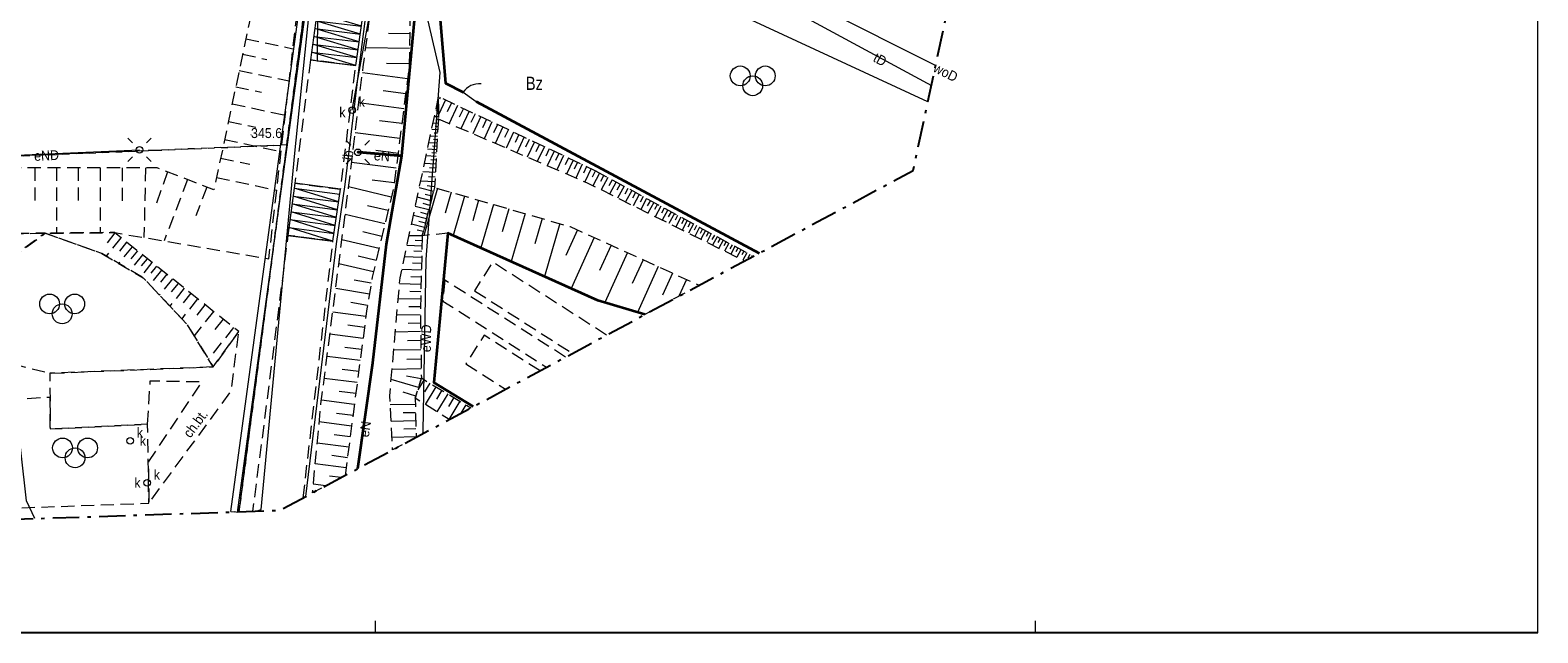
# Model space of a CAD drawing. Header units: metres. Extents: x 6605396 to 6605688, y 5559202 to 5559407.
# Tile 4 of 12: x 6605574 to 6605688, y 5559202 to 5559247. Entities that reach past the tile are written whole.
import ezdxf

# ---------------------------------------------------------------- set-up
doc = ezdxf.new("R2010")
doc.units = ezdxf.units.M
doc.header["$MEASUREMENT"] = 0
for name, pattern in [('1.0_0.5', [1.5, 1, -0.5]), ('212-500', [3.5, 2, -0.625, 0.25, -0.625]), ('219-500', [0]), ('egug-500', [1, 0.5, -0.5]), ('otof_500', [0])]:
    doc.linetypes.add(name, pattern=pattern)
doc.layers.get('0').update_dxf_attribs({"color": 2, "linetype": 'CONTINUOUS', "lineweight": 5})
for name, color, linetype in [('000 Inne (niezydentyfikowane)', 7, 'CONTINUOUS'), ('210-oznaczenie konturu użytku gruntowego', 7, 'CONTINUOUS'), ('218-kontur użytku gruntowego', 7, 'CONTINUOUS'), ('219-działka ewidencyjna', 7, 'CONTINUOUS'), ('chodnik', 7, 'CONTINUOUS'), ('chodnik-Atr17', 7, 'CONTINUOUS'), ('furtka', 7, 'CONTINUOUS'), ('inna budowla', 7, 'CONTINUOUS'), ('inna budowla-Atr17', 7, 'CONTINUOUS'), ('latarnia', 7, 'CONTINUOUS'), ('Obszar opracowania', 7, 'CONTINUOUS'), ('obudowa ochronna przewodu', 7, 'CONTINUOUS'), ('ogrodzenie trwałe', 7, 'CONTINUOUS'), ('pikieta naturalna', 7, 'CONTINUOUS'), ('pikieta naturalna-Atr2', 7, 'CONTINUOUS'), ('plac gier i zabaw', 7, 'CONTINUOUS'), ('przewód elektroenergetyczny podziemny', 7, 'CONTINUOUS'), ('przewód elektroenergetyczny podziemny-Atr1', 7, 'CONTINUOUS'), ('przewód gazowy', 7, 'CONTINUOUS'), ('przewód kanalizacyjny', 7, 'CONTINUOUS'), ('przewód telekomunikacyjny podziemny', 7, 'CONTINUOUS'), ('przewód telekomunikacyjny podziemny-Atr1', 7, 'CONTINUOUS'), ('przewód wodociągowy', 7, 'CONTINUOUS'), ('przewód wodociągowy-Atr1', 7, 'CONTINUOUS'), ('Ramki i opis wydruku', 7, 'CONTINUOUS'), ('schody w ciągu komunikacyjnym', 7, 'CONTINUOUS'), ('skarpa nieumocniona', 7, 'CONTINUOUS'), ('studnia kanalizacyjna', 7, 'CONTINUOUS'), ('studnia kanalizacyjna-Atr17', 7, 'CONTINUOUS'), ('słup przewodów napowietrznych', 7, 'CONTINUOUS'), ('Wstawianie ramki sekcyjnej z opisem', 7, 'CONTINUOUS'), ('właz do komory lub kanału - okrągły', 7, 'CONTINUOUS'), ('właz do komory lub kanału - okrągły-Atr17', 7, 'CONTINUOUS'), ('ściana oporowa (linia)', 7, 'CONTINUOUS')]:
    doc.layers.add(name, color=color, linetype=linetype)
doc.styles.get("Standard").update_dxf_attribs({"font": 'Working1250.shx', "width": 0.75})
doc.linetypes.add('902-500', pattern='A,3.75,0,[1,ksztalty.shx,S=0.5,R=0,X=0,Y=0],3.75', length=7.5)
doc.linetypes.add('otdn_500', pattern='A,5,0,[21,ksztalty.shx,S=0.5,R=0,X=-1,Y=0]', length=5)

# ---------------------------------------------------------------- blocks, each defined once
blk = doc.blocks.new('US15')
at = {"color": 0, "linetype": 'Continuous', "lineweight": 13}
blk.add_circle((0, 0), 0.25, dxfattribs=at)
blk = doc.blocks.new('US22')
at = {"color": 0, "linetype": 'Continuous', "lineweight": 13}
blk.add_circle((0, 0), 0.25, dxfattribs=at)
blk = doc.blocks.new('SM01')
at = {"color": 0, "linetype": 'Continuous', "lineweight": 13}
for p, q in [((-0.53, 0.531), (-0.883, 0.884)), ((0.531, 0.531), (0.884, 0.884)), ((-0.53, -0.53), (-0.883, -0.883)), ((0.531, -0.53), (0.884, -0.883))]:
    blk.add_line(p, q, dxfattribs=at)
blk.add_circle((0, 0), 0.25, dxfattribs=at)
blk = doc.blocks.new('OK04')
at = {"color": 0, "linetype": 'Continuous', "lineweight": 0}
blk.add_arc((1.5, 0.001), 1.5, 120, 180, dxfattribs=at)
blk = doc.blocks.new('PW01')
at = {"linetype": 'Continuous', "lineweight": 13}
h = blk.add_hatch(color=0, dxfattribs=at)
edge = h.paths.add_edge_path()
edge.add_arc((0, 0), 0.045, 0, 360)
blk = doc.blocks.new('BS04')
at = {"color": 0, "linetype": 'Continuous', "lineweight": 13}
for centre in [(-0.95, 0.75), (0.95, 0.75), (0, 0)]:
    blk.add_circle(centre, 0.75, dxfattribs=at)

msp = doc.modelspace()

# ---------------------------------------------------------------- linework, layer by layer
at = {"layer": '000 Inne (niezydentyfikowane)', "color": 7, "linetype": 'Continuous', "lineweight": 13}
for p, q in [((6605602.58, 5559246.97), (6605600.99, 5559246.99)), ((6605602.57, 5559245.85), (6605599.25, 5559245.9)), ((6605602.55, 5559244.7), (6605600.83, 5559244.73)), ((6605602.43, 5559243.56), (6605599, 5559244)), ((6605602.28, 5559242.42), (6605600.57, 5559242.64)), ((6605602.14, 5559241.29), (6605598.73, 5559241.73)), ((6605604.77, 5559241.18), (6605604.56, 5559241.18)), ((6605604.77, 5559241.68), (6605604.67, 5559241.68)), ((6605604.77, 5559241.43), (6605604.69, 5559241.43)), ((6605604.78, 5559241.93), (6605604.75, 5559241.93)), ((6605605.3, 5559241.96), (6605604.76, 5559240.82)), ((6605604.9, 5559242.14), (6605604.84, 5559242.01)), ((6605605.76, 5559241.74), (6605605.43, 5559241.05)), ((6605606.21, 5559241.53), (6605605.57, 5559240.16)), ((6605606.66, 5559241.32), (6605606.34, 5559240.64)), ((6605601.99, 5559240.16), (6605600.29, 5559240.38)), ((6605604.74, 5559240.18), (6605604.35, 5559240.2)), ((6605604.76, 5559240.68), (6605604.46, 5559240.68)), ((6605604.76, 5559240.43), (6605604.58, 5559240.44)), ((6605604.76, 5559240.93), (6605604.64, 5559240.93)), ((6605607.1, 5559241.11), (6605606.47, 5559239.77)), ((6605607.54, 5559240.9), (6605607.23, 5559240.24)), ((6605607.97, 5559240.7), (6605607.36, 5559239.4)), ((6605608.4, 5559240.5), (6605608.09, 5559239.85)), ((6605608.82, 5559240.3), (6605608.22, 5559239.02)), ((6605609.24, 5559240.1), (6605608.94, 5559239.47)), ((6605601.84, 5559239.03), (6605598.46, 5559239.47)), ((6605604.69, 5559239.18), (6605604.14, 5559239.21)), ((6605604.71, 5559239.68), (6605604.25, 5559239.71)), ((6605604.67, 5559238.93), (6605604.38, 5559238.95)), ((6605604.7, 5559239.43), (6605604.45, 5559239.45)), ((6605604.73, 5559239.93), (6605604.51, 5559239.94)), ((6605609.65, 5559239.91), (6605609.06, 5559238.66)), ((6605610.06, 5559239.71), (6605609.77, 5559239.1)), ((6605610.46, 5559239.52), (6605609.89, 5559238.31)), ((6605610.86, 5559239.33), (6605610.58, 5559238.73)), ((6605611.26, 5559239.15), (6605610.7, 5559237.96)), ((6605611.65, 5559238.96), (6605611.37, 5559238.38)), ((6605601.7, 5559237.9), (6605600.01, 5559238.12)), ((6605604.63, 5559238.18), (6605603.93, 5559238.22)), ((6605604.66, 5559238.68), (6605604.04, 5559238.72)), ((6605604.62, 5559237.93), (6605604.25, 5559237.95)), ((6605604.64, 5559238.43), (6605604.31, 5559238.45)), ((6605612.03, 5559238.78), (6605611.48, 5559237.62)), ((6605612.41, 5559238.6), (6605612.14, 5559238.03)), ((6605612.79, 5559238.43), (6605612.25, 5559237.29)), ((6605613.16, 5559238.25), (6605612.9, 5559237.69)), ((6605613.53, 5559238.08), (6605613.01, 5559236.97)), ((6605613.89, 5559237.9), (6605613.64, 5559237.36)), ((6605614.25, 5559237.74), (6605613.74, 5559236.65)), ((6605601.55, 5559236.78), (6605598.18, 5559237.22)), ((6605604.57, 5559237.09), (6605603.7, 5559237.14)), ((6605604.6, 5559237.67), (6605603.82, 5559237.71)), ((6605604.55, 5559236.78), (6605604.09, 5559236.81)), ((6605604.59, 5559237.39), (6605604.18, 5559237.41)), ((6605614.61, 5559237.57), (6605614.36, 5559237.03)), ((6605614.96, 5559237.4), (6605614.46, 5559236.34)), ((6605615.31, 5559237.24), (6605615.06, 5559236.71)), ((6605615.65, 5559237.08), (6605615.17, 5559236.04)), ((6605615.99, 5559236.92), (6605615.75, 5559236.4)), ((6605616.33, 5559236.76), (6605615.85, 5559235.74)), ((6605616.66, 5559236.6), (6605616.4, 5559236.11)), ((6605601.41, 5559235.67), (6605599.73, 5559235.89)), ((6605604.49, 5559235.75), (6605603.42, 5559235.81)), ((6605604.53, 5559236.46), (6605603.57, 5559236.51)), ((6605604.47, 5559235.38), (6605603.91, 5559235.44)), ((6605604.51, 5559236.11), (6605604, 5559236.14)), ((6605616.98, 5559236.42), (6605616.46, 5559235.46)), ((6605617.3, 5559236.25), (6605617.04, 5559235.77)), ((6605617.61, 5559236.08), (6605617.1, 5559235.14)), ((6605617.92, 5559235.91), (6605617.67, 5559235.45)), ((6605618.23, 5559235.75), (6605617.73, 5559234.83)), ((6605618.53, 5559235.58), (6605618.28, 5559235.13)), ((6605601.19, 5559234.6), (6605597.96, 5559235.37)), ((6605604.21, 5559234.31), (6605603.16, 5559234.58)), ((6605604.39, 5559235.02), (6605603.31, 5559235.29)), ((6605604.69, 5559235.27), (6605603.65, 5559231.68)), ((6605604.3, 5559234.66), (6605603.77, 5559234.8)), ((6605605.73, 5559234.97), (6605605.27, 5559233.38)), ((6605606.75, 5559234.67), (6605605.88, 5559231.68)), ((6605607.81, 5559234.36), (6605607.36, 5559232.79)), ((6605618.83, 5559235.42), (6605618.34, 5559234.52)), ((6605619.12, 5559235.26), (6605618.88, 5559234.82)), ((6605619.41, 5559235.1), (6605618.94, 5559234.23)), ((6605619.7, 5559234.95), (6605619.47, 5559234.51)), ((6605619.98, 5559234.79), (6605619.52, 5559233.94)), ((6605620.27, 5559234.64), (6605620.04, 5559234.22)), ((6605620.54, 5559234.49), (6605620.09, 5559233.65)), ((6605620.82, 5559234.34), (6605620.59, 5559233.93)), ((6605600.71, 5559232.58), (6605597.7, 5559233.29)), ((6605600.95, 5559233.57), (6605599.39, 5559233.94)), ((6605603.87, 5559232.96), (6605602.87, 5559233.21)), ((6605604.04, 5559233.63), (6605603.01, 5559233.89)), ((6605603.95, 5559233.29), (6605603.44, 5559233.42)), ((6605604.12, 5559233.97), (6605603.6, 5559234.1)), ((6605608.93, 5559234.04), (6605607.97, 5559230.74)), ((6605610.1, 5559233.7), (6605609.6, 5559231.97)), ((6605611.33, 5559233.35), (6605610.28, 5559229.71)), ((6605621.09, 5559234.19), (6605620.64, 5559233.38)), ((6605621.35, 5559234.05), (6605621.14, 5559233.65)), ((6605621.62, 5559233.9), (6605621.19, 5559233.11)), ((6605621.88, 5559233.76), (6605621.67, 5559233.37)), ((6605622.14, 5559233.62), (6605621.72, 5559232.85)), ((6605622.39, 5559233.48), (6605622.18, 5559233.1)), ((6605622.64, 5559233.35), (6605622.23, 5559232.59)), ((6605622.89, 5559233.21), (6605622.69, 5559232.84)), ((6605603.7, 5559232.3), (6605602.72, 5559232.55)), ((6605603.62, 5559231.98), (6605603.14, 5559232.1)), ((6605603.78, 5559232.63), (6605603.29, 5559232.75)), ((6605612.62, 5559232.97), (6605612.07, 5559231.06)), ((6605613.96, 5559232.59), (6605612.8, 5559228.58)), ((6605615.29, 5559232.11), (6605614.41, 5559230.18)), ((6605623.14, 5559233.08), (6605622.74, 5559232.34)), ((6605623.38, 5559232.95), (6605623.18, 5559232.58)), ((6605623.62, 5559232.82), (6605623.23, 5559232.09)), ((6605623.86, 5559232.69), (6605623.66, 5559232.33)), ((6605624.09, 5559232.56), (6605623.71, 5559231.86)), ((6605624.32, 5559232.44), (6605624.13, 5559232.09)), ((6605624.55, 5559232.31), (6605624.18, 5559231.62)), ((6605624.78, 5559232.19), (6605624.59, 5559231.85)), ((6605625, 5559232.07), (6605624.64, 5559231.4)), ((6605600.26, 5559230.69), (6605597.45, 5559231.36)), ((6605600.48, 5559231.62), (6605599.03, 5559231.96)), ((6605603.52, 5559230.89), (6605602.38, 5559230.92)), ((6605603.54, 5559231.65), (6605602.54, 5559231.67)), ((6605603.53, 5559231.28), (6605603, 5559231.3)), ((6605616.57, 5559231.53), (6605614.82, 5559227.68)), ((6605617.84, 5559230.95), (6605616.97, 5559229.03)), ((6605625.22, 5559231.95), (6605625.04, 5559231.62)), ((6605625.44, 5559231.83), (6605625.09, 5559231.17)), ((6605625.67, 5559231.71), (6605625.49, 5559231.38)), ((6605625.89, 5559231.58), (6605625.54, 5559230.95)), ((6605626.11, 5559231.46), (6605625.94, 5559231.15)), ((6605626.34, 5559231.34), (6605626, 5559230.72)), ((6605626.56, 5559231.22), (6605626.39, 5559230.91)), ((6605626.78, 5559231.1), (6605626.45, 5559230.49)), ((6605627.01, 5559230.98), (6605626.85, 5559230.68)), ((6605627.23, 5559230.86), (6605626.91, 5559230.27)), ((6605600.05, 5559229.79), (6605598.69, 5559230.12)), ((6605603.5, 5559230.03), (6605602.2, 5559230.07)), ((6605603.51, 5559230.48), (6605602.9, 5559230.49)), ((6605619.08, 5559230.39), (6605617.37, 5559226.61)), ((6605620.27, 5559229.85), (6605619.45, 5559228.04)), ((6605627.46, 5559230.73), (6605627.3, 5559230.44)), ((6605627.68, 5559230.61), (6605627.37, 5559230.04)), ((6605627.9, 5559230.49), (6605627.75, 5559230.21)), ((6605628.13, 5559230.37), (6605627.82, 5559229.81)), ((6605628.35, 5559230.25), (6605628.2, 5559229.97)), ((6605628.57, 5559230.13), (6605628.535, 5559230.065)), ((6605599.84, 5559228.93), (6605597.22, 5559229.55)), ((6605603.47, 5559229.06), (6605601.99, 5559229.1)), ((6605603.48, 5559229.56), (6605602.79, 5559229.58)), ((6605621.41, 5559229.33), (6605619.84, 5559225.86)), ((6605622.51, 5559228.83), (6605621.75, 5559227.17)), ((6605599.53, 5559227.23), (6605596.98, 5559227.66)), ((6605599.67, 5559228.07), (6605598.38, 5559228.29)), ((6605603.44, 5559227.98), (6605601.82, 5559228.02)), ((6605603.43, 5559227.42), (6605602.6, 5559227.45)), ((6605603.46, 5559228.53), (6605602.67, 5559228.55)), ((6605623.56, 5559228.35), (6605622.988, 5559227.088)), ((6605599.38, 5559226.39), (6605598.13, 5559226.6)), ((6605603.41, 5559226.85), (6605601.72, 5559226.9)), ((6605603.4, 5559226.27), (6605602.53, 5559226.29)), ((6605599.26, 5559225.55), (6605596.75, 5559225.88)), ((6605603.39, 5559225.67), (6605601.61, 5559225.64)), ((6605599.05, 5559223.88), (6605596.53, 5559224.2)), ((6605599.16, 5559224.71), (6605597.9, 5559224.88)), ((6605603.41, 5559224.4), (6605601.5, 5559224.37)), ((6605603.4, 5559225.04), (6605602.48, 5559225.03)), ((6605598.94, 5559223.04), (6605597.68, 5559223.2)), ((6605603.44, 5559223.03), (6605601.38, 5559223)), ((6605603.43, 5559223.73), (6605602.43, 5559223.71)), ((6605598.83, 5559222.21), (6605596.32, 5559222.53)), ((6605603.45, 5559222.31), (6605602.38, 5559222.3)), ((6605598.61, 5559220.54), (6605596.11, 5559220.86)), ((6605598.72, 5559221.37), (6605597.47, 5559221.53)), ((6605603.25, 5559220.16), (6605601.18, 5559220.78)), ((6605603.46, 5559221.58), (6605601.25, 5559221.54)), ((6605603.45, 5559220.83), (6605602.34, 5559221.02)), ((6605603.67, 5559220.77), (6605603.2, 5559220)), ((6605598.5, 5559219.71), (6605597.25, 5559219.87)), ((6605603.06, 5559219.52), (6605602.09, 5559219.81)), ((6605604.12, 5559220.5), (6605603.71, 5559219.83)), ((6605604.57, 5559220.23), (6605603.75, 5559218.88)), ((6605605.02, 5559219.96), (6605604.61, 5559219.28)), ((6605605.47, 5559219.68), (6605604.65, 5559218.32)), ((6605598.39, 5559218.88), (6605595.9, 5559219.2)), ((6605603.02, 5559218.89), (6605601.11, 5559218.85)), ((6605605.93, 5559219.41), (6605605.52, 5559218.72)), ((6605606.39, 5559219.13), (6605605.56, 5559217.75)), ((6605606.85, 5559218.85), (6605606.468, 5559218.222)), ((6605598.18, 5559217.24), (6605595.73, 5559217.56)), ((6605598.29, 5559218.05), (6605597.05, 5559218.21)), ((6605603.04, 5559217.64), (6605601.17, 5559217.6)), ((6605603.03, 5559218.26), (6605602.09, 5559218.24)), ((6605598.07, 5559216.44), (6605596.86, 5559216.59)), ((6605603.07, 5559216.42), (6605601.24, 5559216.38)), ((6605603.06, 5559217.03), (6605602.13, 5559217.01)), ((6605597.97, 5559215.64), (6605595.58, 5559215.95)), ((6605597.87, 5559214.85), (6605596.68, 5559215.01)), ((6605597.77, 5559214.08), (6605595.43, 5559214.38)), ((6605596.227, 5559212.726), (6605595.28, 5559212.85)), ((6605597.384, 5559213.347), (6605596.51, 5559213.46))]:
    msp.add_line(p, q, dxfattribs=at)
at = {"layer": '218-kontur użytku gruntowego', "color": 3, "linetype": 'egug-500', "lineweight": 18, "flags": 128}
for points in [[(6605593.27, 5559238.55), (6605597.78, 5559273.2)], [(6605597.78, 5559273.2), (6605593.27, 5559238.55)], [(6605522.357, 5559235.63), (6605593.27, 5559238.55)], [(6605593.27, 5559238.55), (6605522.357, 5559235.63)], [(6605593.27, 5559238.55), (6605589.65, 5559210.756)], [(6605589.65, 5559210.756), (6605593.27, 5559238.55)]]:
    msp.add_lwpolyline(points, dxfattribs=at)
at = {"layer": '219-działka ewidencyjna', "color": 7, "linetype": '219-500', "lineweight": 18, "flags": 128}
msp.add_lwpolyline([(6605597.78, 5559273.2), (6605589.649, 5559210.756)], dxfattribs=at)
at = {"layer": 'chodnik', "color": 7, "linetype": '1.0_0.5', "lineweight": 18, "flags": 128}
for points in [[(6605595.06, 5559244.99), (6605593.89, 5559235.64), (6605597.35, 5559235.19), (6605598.5, 5559244.56)], [(6605587.69, 5559221.73), (6605575.31, 5559221.25), (6605575.35, 5559217.03), (6605582.72, 5559217.39), (6605582.93, 5559220.68), (6605586.83, 5559220.61), (6605582.79, 5559214.55), (6605582.82, 5559211.4), (6605589.06, 5559219.9), (6605589.63, 5559224.41)]]:
    msp.add_lwpolyline(points, close=True, dxfattribs=at)
for points in [[(6605594.514, 5559211.807), (6605596.77, 5559231.26), (6605593.36, 5559231.69), (6605590.685, 5559210.791)], [(6605605.26, 5559228.29), (6605605.1, 5559226.72), (6605612.946, 5559221.699)], [(6605614.397, 5559222.477), (6605605.26, 5559228.29)]]:
    msp.add_lwpolyline(points, dxfattribs=at)
at = {"layer": 'furtka', "color": 7, "linetype": 'otof_500', "lineweight": 18, "flags": 128}
msp.add_lwpolyline([(6605606.63, 5559242.54), (6605607.62, 5559241.85)], dxfattribs=at)
at = {"layer": 'inna budowla', "color": 7, "linetype": 'Continuous', "lineweight": 18, "flags": 128}
for points in [[(6605597.05, 5559231.05), (6605597.69, 5559235.54), (6605598.76, 5559244.39), (6605599.34, 5559248.91), (6605600.56, 5559257.91), (6605600.87, 5559260.52)], [(6605594.719, 5559211.917), (6605597.05, 5559231.05)]]:
    msp.add_lwpolyline(points, dxfattribs=at)
at = {"layer": 'Obszar opracowania', "color": 7, "linetype": '212-500', "lineweight": 25, "flags": 128}
msp.add_lwpolyline([(6605574.41, 5559385.49), (6605566.82, 5559298.44), (6605521.47, 5559277.55), (6605522.93, 5559208.52), (6605592.75, 5559210.86), (6605640.73, 5559236.61), (6605668.25, 5559364.32)], close=True, dxfattribs=at)
at = {"layer": 'obudowa ochronna przewodu', "color": 1, "linetype": 'Continuous', "lineweight": 35, "flags": 128}
for points in [[(6605602, 5559237.73), (6605598.73, 5559237.99), (6605598.66, 5559237.99), (6605598.73, 5559237.99), (6605602, 5559237.73), (6605603.04, 5559249.06), (6605603.02, 5559250.71), (6605603.62, 5559250.72), (6605602.95, 5559260.03), (6605602.27, 5559268.34), (6605602.17, 5559268.56)], [(6605598.657, 5559214.03), (6605599.79, 5559222.03), (6605600.84, 5559231.04), (6605602, 5559237.73)]]:
    msp.add_lwpolyline(points, dxfattribs=at)
at = {"layer": 'ogrodzenie trwałe', "color": 7, "linetype": '902-500', "lineweight": 35, "flags": 128}
for points in [[(6605609.18, 5559265.18), (6605603.21, 5559268.16), (6605605.3, 5559243.23), (6605606.63, 5559242.54)], [(6605607.62, 5559241.85), (6605629.058, 5559230.346)], [(6605620.392, 5559225.695), (6605616.85, 5559226.77), (6605605.48, 5559231.86), (6605604.42, 5559220.55), (6605607.392, 5559218.718)]]:
    msp.add_lwpolyline(points, dxfattribs=at)
at = {"layer": 'plac gier i zabaw', "color": 7, "linetype": '1.0_0.5', "lineweight": 18, "flags": 128}
for points in [[(6605643.273, 5559248.409), (6605610.06, 5559264.73), (6605609.18, 5559265.18), (6605603.21, 5559268.16), (6605605.3, 5559243.23)], [(6605605.3, 5559243.23), (6605606.63, 5559242.54), (6605607.62, 5559241.85), (6605629.058, 5559230.346)], [(6605617.508, 5559224.147), (6605608.87, 5559229.67), (6605607.5, 5559227.5)], [(6605607.5, 5559227.5), (6605614.919, 5559222.758)], [(6605612.459, 5559221.437), (6605608.22, 5559224.14), (6605606.84, 5559221.96)], [(6605606.84, 5559221.96), (6605609.851, 5559220.038)]]:
    msp.add_lwpolyline(points, dxfattribs=at)
for points in [[(6605565.25, 5559223.84), (6605575.31, 5559221.25), (6605587.69, 5559221.73), (6605585.74, 5559224.92), (6605582.4, 5559228.48), (6605579.26, 5559230.33), (6605574.96, 5559231.86), (6605570.53, 5559228.62), (6605568.78, 5559227.31)], [(6605582.72, 5559217.39), (6605575.35, 5559217.03), (6605575.33, 5559219.42), (6605568.83, 5559219.04), (6605569.1, 5559210.91), (6605582.82, 5559211.4)]]:
    msp.add_lwpolyline(points, close=True, dxfattribs=at)
at = {"layer": 'przewód elektroenergetyczny podziemny', "color": 1, "linetype": 'Continuous', "lineweight": 18, "flags": 128}
for points in [[(6605590.942, 5559210.799), (6605591.33, 5559210.93), (6605593.89, 5559237.92), (6605595.99, 5559258.44), (6605597.99, 5559272.92), (6605599.03, 5559274.03), (6605604.31, 5559284.94), (6605603.62, 5559300.19), (6605602.62, 5559311.72), (6605598.84, 5559323.47), (6605598.12, 5559343.5)], [(6605605.78, 5559314.82), (6605604.34, 5559310.22), (6605602.8, 5559307.79), (6605601.04, 5559306.33), (6605599.45, 5559303.65), (6605598.48, 5559292.34), (6605598.06, 5559280.7), (6605596.65, 5559276.26), (6605597.58, 5559272.15), (6605599.05, 5559269.06), (6605604.88, 5559244.04)], [(6605602, 5559237.73), (6605603.04, 5559249.06), (6605603.02, 5559250.71), (6605603.62, 5559250.72), (6605602.95, 5559260.03), (6605602.27, 5559268.34), (6605602.17, 5559268.56)], [(6605574.187, 5559210.238), (6605573.55, 5559211.58), (6605569.53, 5559247.24)], [(6605604.88, 5559244.04), (6605603.81, 5559229.86), (6605603.59, 5559216.87), (6605603.567, 5559216.665)], [(6605564.63, 5559237.42), (6605582.11, 5559238.18)], [(6605598.657, 5559214.03), (6605599.79, 5559222.03), (6605600.84, 5559231.04), (6605602, 5559237.73)], [(6605598.73, 5559237.99), (6605598.66, 5559237.99), (6605602, 5559237.73)]]:
    msp.add_lwpolyline(points, dxfattribs=at)
at = {"layer": 'przewód gazowy', "color": 52, "linetype": 'Continuous', "lineweight": 18, "flags": 128}
msp.add_lwpolyline([(6605641.85, 5559241.808), (6605607.59, 5559257.71), (6605612, 5559295.51), (6605613.69, 5559307), (6605615.02, 5559312.65), (6605623.63, 5559328.12), (6605630.97, 5559342.28)], dxfattribs=at)
at = {"layer": 'przewód kanalizacyjny', "color": 34, "linetype": 'Continuous', "lineweight": 18, "flags": 128}
msp.add_lwpolyline([(6605598.22, 5559241.19), (6605600.84, 5559255.41), (6605604.69, 5559271.21), (6605611.95, 5559302.08), (6605612.54, 5559313.34), (6605611.71, 5559348.4), (6605636.19, 5559359.14), (6605647.05, 5559355.53), (6605655.79, 5559351.81), (6605659.73, 5559350.24), (6605664.614, 5559347.448)], dxfattribs=at)
at = {"layer": 'przewód telekomunikacyjny podziemny', "color": 30, "linetype": 'Continuous', "lineweight": 18, "flags": 128}
msp.add_lwpolyline([(6605616.84, 5559256.75), (6605642.118, 5559243.05)], dxfattribs=at)
at = {"layer": 'przewód wodociągowy', "color": 5, "linetype": 'Continuous', "lineweight": 18, "flags": 128}
msp.add_lwpolyline([(6605613.76, 5559255.19), (6605633.74, 5559248.94), (6605642.444, 5559244.563)], dxfattribs=at)
at = {"layer": 'Ramki i opis wydruku', "color": 7, "linetype": 'Continuous', "lineweight": 13, "flags": 128}
for points in [[(6605396.17, 5559201.63), (6605688.07, 5559201.63), (6605688.07, 5559406.53), (6605396.17, 5559406.53)], [(6605396.17, 5559201.58), (6605688.07, 5559201.58), (6605688.07, 5559398.58), (6605396.17, 5559398.58)]]:
    msp.add_lwpolyline(points, close=True, dxfattribs=at)
at = {"layer": 'schody w ciągu komunikacyjnym', "color": 7, "linetype": 'Continuous', "lineweight": 18, "flags": 128}
for points in [[(6605595.61, 5559248.88), (6605595.06, 5559244.99), (6605595.06, 5559244.99), (6605598.5, 5559244.56), (6605598.5, 5559244.56), (6605599.07, 5559248.48), (6605599.07, 5559248.48), (6605595.61, 5559248.88), (6605595.57, 5559244.93), (6605598.5, 5559244.57), (6605595.14, 5559245.58), (6605598.59, 5559245.17), (6605595.23, 5559246.18), (6605598.67, 5559245.76), (6605595.31, 5559246.77), (6605598.76, 5559246.35), (6605595.4, 5559247.36), (6605598.85, 5559246.95), (6605595.48, 5559247.96), (6605598.93, 5559247.54), (6605595.56, 5559248.55), (6605599.02, 5559248.14)], [(6605593.89, 5559235.64), (6605593.36, 5559231.69), (6605593.36, 5559231.69), (6605596.77, 5559231.26), (6605596.77, 5559231.26), (6605597.35, 5559235.19), (6605597.35, 5559235.19), (6605593.89, 5559235.64), (6605593.36, 5559231.7), (6605596.77, 5559231.26), (6605593.44, 5559232.3), (6605596.86, 5559231.85), (6605593.52, 5559232.89), (6605596.95, 5559232.45), (6605593.6, 5559233.48), (6605597.03, 5559233.04), (6605593.68, 5559234.08), (6605597.12, 5559233.64), (6605593.76, 5559234.67), (6605597.21, 5559234.23), (6605593.84, 5559235.27), (6605597.3, 5559234.82)]]:
    msp.add_lwpolyline(points, dxfattribs=at)
at = {"layer": 'skarpa nieumocniona', "color": 7, "linetype": '1.0_0.5', "lineweight": 18, "flags": 128}
for points in [[(6605568.29, 5559236.83), (6605568.36, 5559231.79), (6605580.21, 5559231.91), (6605591.91, 5559229.92), (6605595.13, 5559257.97), (6605596.02, 5559268.44), (6605591.81, 5559258.88), (6605591.5, 5559252.85), (6605587.75, 5559235.15), (6605583.44, 5559236.81)], [(6605602.71, 5559256.08), (6605602.55, 5559244.5), (6605601.37, 5559235.35), (6605599.75, 5559228.54), (6605599.34, 5559226.13), (6605597.69, 5559213.51), (6605595.22, 5559212.18), (6605595.86, 5559218.92), (6605597.95, 5559235.29), (6605599.06, 5559244.46), (6605599.63, 5559248.74), (6605600.88, 5559257.73), (6605600.63, 5559260.52), (6605601.66, 5559260.75)], [(6605604.76, 5559240.51), (6605604.47, 5559235.33), (6605603.54, 5559231.67), (6605603.39, 5559225.95), (6605603.47, 5559220.89), (6605603.01, 5559219.35), (6605603.07, 5559216.4), (6605601.29, 5559215.44), (6605601.07, 5559219.53), (6605601.86, 5559228.49), (6605604.78, 5559242.2)], [(6605616.62, 5559236.62), (6605628.61, 5559230.11), (6605627.95, 5559229.75), (6605616.05, 5559235.66), (6605604.76, 5559240.51), (6605604.78, 5559242.2)], [(6605614.74, 5559232.36), (6605624.53, 5559227.92), (6605620.39, 5559225.69), (6605616.85, 5559226.77), (6605605.48, 5559231.86), (6605603.54, 5559231.67), (6605604.47, 5559235.33)], [(6605568.55, 5559228.91), (6605568.78, 5559227.31), (6605570.53, 5559228.62), (6605574.96, 5559231.86), (6605571.64, 5559231.82)], [(6605574.96, 5559231.86), (6605579.26, 5559230.33), (6605582.4, 5559228.48), (6605585.74, 5559224.92), (6605587.69, 5559221.73), (6605589.63, 5559224.41), (6605580.21, 5559231.91)], [(6605607.22, 5559218.63), (6605605.57, 5559217.74), (6605603.01, 5559219.35), (6605603.47, 5559220.89)]]:
    msp.add_lwpolyline(points, close=True, dxfattribs=at)
for points in [[(6605590.17, 5559246.59), (6605593.74, 5559245.84)], [(6605589.92, 5559245.42), (6605591.76, 5559245.03)], [(6605589.67, 5559244.2), (6605593.46, 5559243.4)], [(6605589.4, 5559242.95), (6605591.36, 5559242.54)], [(6605589.13, 5559241.66), (6605593.16, 5559240.81)], [(6605588.85, 5559240.33), (6605590.93, 5559239.89)], [(6605588.56, 5559238.96), (6605592.84, 5559238.05)], [(6605574.18, 5559236.82), (6605574.17, 5559234.34)], [(6605575.83, 5559236.82), (6605575.82, 5559231.87)], [(6605577.47, 5559236.82), (6605577.47, 5559234.35)], [(6605579.12, 5559236.82), (6605579.12, 5559231.9)], [(6605580.81, 5559236.81), (6605580.81, 5559234.31)], [(6605582.57, 5559236.81), (6605582.45, 5559231.53)], [(6605588.26, 5559237.55), (6605590.47, 5559237.08)], [(6605584.24, 5559236.5), (6605583.35, 5559234.02)], [(6605585.76, 5559235.92), (6605583.97, 5559231.27)], [(6605587.95, 5559236.09), (6605592.51, 5559235.12)], [(6605587.21, 5559235.36), (6605586.37, 5559233.18)], [(6605580.7, 5559231.52), (6605579.59, 5559230.13)], [(6605580.24, 5559231.89), (6605579.65, 5559231.14)], [(6605581.13, 5559231.18), (6605580.6, 5559230.51)], [(6605581.55, 5559230.84), (6605580.54, 5559229.58)], [(6605582.33, 5559230.22), (6605581.41, 5559229.07)], [(6605581.95, 5559230.53), (6605581.46, 5559229.92)], [(6605582.69, 5559229.93), (6605582.25, 5559229.38)], [(6605583.05, 5559229.65), (6605582.21, 5559228.59)], [(6605583.78, 5559229.06), (6605582.9, 5559227.95)], [(6605583.41, 5559229.37), (6605582.98, 5559228.84)], [(6605584.18, 5559228.75), (6605583.71, 5559228.16)], [(6605584.6, 5559228.41), (6605583.62, 5559227.18)], [(6605585.5, 5559227.7), (6605584.42, 5559226.33)], [(6605585.04, 5559228.06), (6605584.52, 5559227.42)], [(6605586.51, 5559226.89), (6605585.31, 5559225.38)], [(6605585.99, 5559227.31), (6605585.42, 5559226.59)], [(6605587.07, 5559226.44), (6605586.43, 5559225.64)], [(6605587.72, 5559225.93), (6605586.25, 5559224.09)], [(6605588.44, 5559225.35), (6605587.6, 5559224.3)], [(6605589.24, 5559224.72), (6605587.33, 5559222.32)]]:
    msp.add_lwpolyline(points, dxfattribs=at)
at = {"layer": 'Wstawianie ramki sekcyjnej z opisem', "color": 7, "linetype": 'Continuous', "lineweight": 13, "flags": 128}
for points in [[(6605600, 5559201.58), (6605600, 5559202.5)], [(6605650, 5559201.58), (6605650, 5559202.5)]]:
    msp.add_lwpolyline(points, dxfattribs=at)
at = {"layer": 'ściana oporowa (linia)', "color": 0, "lineweight": 18}
for q in [(6605595.892288, 5559261.153745), (6605589.285, 5559210.744)]:
    msp.add_line((6605589.037288, 5559210.777745), q, dxfattribs=at)
at = {"layer": 'ściana oporowa (linia)', "color": 0, "linetype": 'otdn_500', "lineweight": 18}
for q in [(6605596.387712, 5559261.086255), (6605589.285, 5559210.744)]:
    msp.add_line((6605589.532712, 5559210.710255), q, dxfattribs=at)

# ---------------------------------------------------------------- block references
at = {"layer": 'furtka', "color": 7, "linetype": 'Continuous', "lineweight": 18, "rotation": 325.125}
msp.add_blockref('OK04', (6605606.63, 5559242.54), dxfattribs=at)
at = {"layer": 'latarnia', "color": 7, "linetype": 'Continuous', "lineweight": 18}
for p in [(6605582.11, 5559238.18), (6605598.66, 5559237.99)]:
    msp.add_blockref('SM01', p, dxfattribs=at)
at = {"layer": 'pikieta naturalna', "color": 7, "linetype": 'Continuous', "lineweight": 13}
msp.add_blockref('PW01', (6605590.56, 5559239.31), dxfattribs=at)
at = {"layer": 'plac gier i zabaw', "color": 7, "linetype": 'Continuous', "lineweight": 18}
for p in [(6605628.58, 5559243.03), (6605628.58, 5559243.03), (6605576.25, 5559225.75), (6605577.23, 5559214.84)]:
    msp.add_blockref('BS04', p, dxfattribs=at)
at = {"layer": 'studnia kanalizacyjna', "color": 34, "linetype": 'Continuous', "lineweight": 18}
for p in [(6605598.22, 5559241.19), (6605581.41, 5559216.13), (6605582.69, 5559212.94)]:
    msp.add_blockref('US15', p, dxfattribs=at)
at = {"layer": 'słup przewodów napowietrznych', "color": 7, "linetype": 'Continuous', "lineweight": 18}
msp.add_blockref('US15', (6605582.11, 5559238.18), dxfattribs=at)
at = {"layer": 'właz do komory lub kanału - okrągły', "color": 7, "linetype": 'Continuous', "lineweight": 18}
for p in [(6605598.22, 5559241.19), (6605581.41, 5559216.13), (6605582.69, 5559212.94)]:
    msp.add_blockref('US22', p, dxfattribs=at)

# ---------------------------------------------------------------- texts
at = {"layer": '210-oznaczenie konturu użytku gruntowego', "color": 3, "linetype": 'Continuous', "lineweight": 13, "insert": (6605611.39, 5559242.716667), "char_height": 1, "attachment_point": 7, "line_spacing_factor": 0.6}
msp.add_mtext('\\fArial|b0|i0|c238238|p39;\\H1x;\\W0.79;Bz', dxfattribs=at)
at = {"layer": 'chodnik-Atr17', "color": 7, "insert": (6605585.970316, 5559216.280422), "char_height": 0.75, "attachment_point": 7, "rotation": 53.25097362, "line_spacing_factor": 0.6}
msp.add_mtext('\\fArial|b0|i0|c238238|p39;\\H1x;\\W0.9;ch.bt.', dxfattribs=at)
at = {"layer": 'inna budowla-Atr17', "color": 7, "insert": (6605598.247944, 5559237.368004), "char_height": 0.75, "attachment_point": 7, "rotation": 82.64700107, "line_spacing_factor": 0.6}
msp.add_mtext('\\fArial|b0|i0|c238238|p39;\\H1x;\\W0.9;ib', dxfattribs=at)
at = {"layer": 'pikieta naturalna-Atr2', "color": 7, "insert": (6605590.56, 5559239.06), "char_height": 0.75, "attachment_point": 7, "line_spacing_factor": 0.6}
msp.add_mtext('\\fArial|b0|i0|c238238|p39;\\H1x;\\W0.9;345.6', dxfattribs=at)
at = {"layer": 'przewód elektroenergetyczny podziemny-Atr1', "color": 1, "char_height": 0.75, "attachment_point": 4, "line_spacing_factor": 0.6}
for s, insert, rotation in [('\\fArial|b0|i0|c238238|p39;\\H1x;\\W0.9;eND', (6605574.125431, 5559237.705118), 2.48999841), ('\\fArial|b0|i0|c238238|p39;\\H1x;\\W0.9;eN', (6605599.880297, 5559237.765377), 355.54799515), ('\\fArial|b0|i0|c238238|p39;\\H1x;\\W0.9;eWD', (6605603.814982, 5559222.847884), 89.02999371), ('\\fArial|b0|i0|c238238|p39;\\H1x;\\W0.9;eN', (6605599.123764, 5559216.422465), 81.93600879)]:
    msp.add_mtext(s, dxfattribs=dict(at, insert=insert, rotation=rotation))
at = {"layer": 'przewód telekomunikacyjny podziemny-Atr1', "color": 30, "insert": (6605637.810438, 5559245.240103), "char_height": 0.75, "attachment_point": 4, "rotation": 331.54300494, "line_spacing_factor": 0.6}
msp.add_mtext('\\fArial|b0|i0|c238238|p39;\\H1x;\\W0.9;tD', dxfattribs=at)
at = {"layer": 'przewód wodociągowy-Atr1', "color": 5, "insert": (6605642.353835, 5559244.468329), "char_height": 0.75, "attachment_point": 4, "rotation": 333.29998993, "line_spacing_factor": 0.6}
msp.add_mtext('\\fArial|b0|i0|c238238|p39;\\H1x;\\W0.9;woD', dxfattribs=at)
at = {"layer": 'studnia kanalizacyjna-Atr17', "color": 34, "char_height": 0.75, "attachment_point": 7, "line_spacing_factor": 0.6}
for insert in [(6605598.72, 5559241.44), (6605581.91, 5559216.38), (6605583.19, 5559213.19)]:
    msp.add_mtext('\\fArial|b0|i0|c238238|p39;\\H1x;\\W0.9;k', dxfattribs=dict(at, insert=insert))
at = {"layer": 'właz do komory lub kanału - okrągły-Atr17', "color": 7, "char_height": 0.75, "attachment_point": 7, "line_spacing_factor": 0.6}
for insert in [(6605597.25, 5559240.65), (6605582.14, 5559215.75), (6605581.72, 5559212.58)]:
    msp.add_mtext('\\fArial|b0|i0|c238238|p39;\\H1x;\\W0.9;k', dxfattribs=dict(at, insert=insert))

doc.saveas('drawing.dxf')
